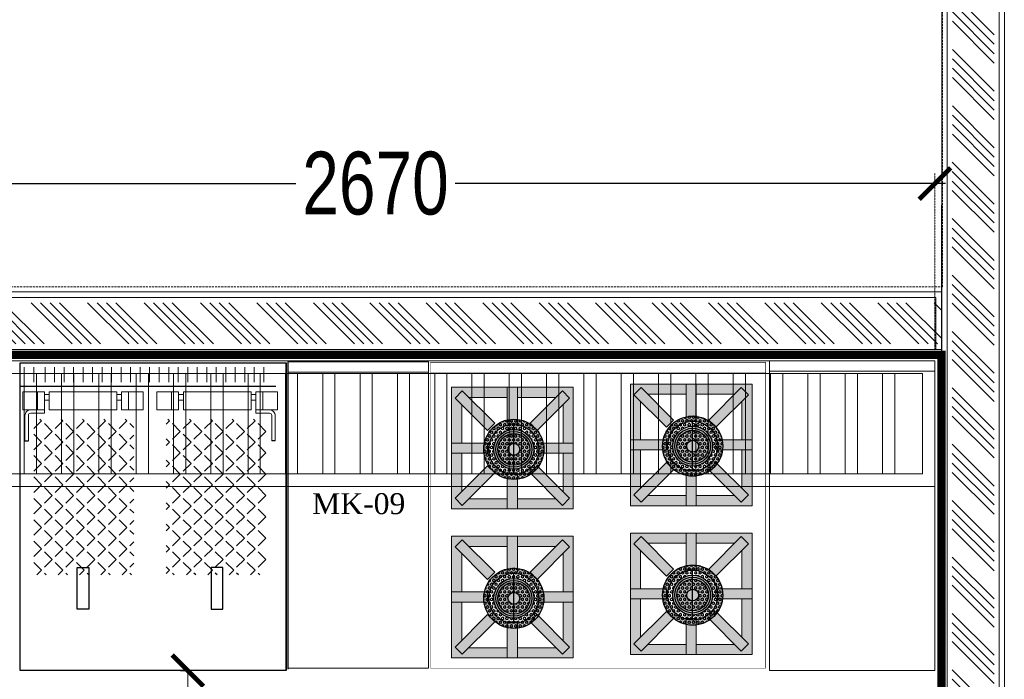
# Model space of a CAD drawing. Header units: millimetres. Extents: x 1277566 to 1493426, y 1039116 to 1145896.
# Tile 142 of 152: x 1404777 to 1407127, y 1137404 to 1138979. Entities that reach past the tile are written whole.
import ezdxf

# ---------------------------------------------------------------- set-up
doc = ezdxf.new("R2010")
doc.units = ezdxf.units.MM
doc.header["$PDMODE"] = 67
doc.linetypes.add('DASHED', pattern=[0.75, 0.5, -0.25])
doc.linetypes.add('DASHED2', pattern=[0.375, 0.25, -0.125])
for name, color, linetype, lineweight in [('AIRPORT EXTIING WALL', 1, 'Continuous', 20), ('CIVIL WALL HATCH', 7, 'Continuous', 5), ('CKD Dimensions', 3, 'Continuous', 0), ('CKD Equipments', 252, 'Continuous', 0), ('CKD-Equipements', 252, 'Continuous', 0), ('FRONT COUNTER', 214, 'Continuous', 18), ('PLASTER', 252, 'Continuous', 9), ('tile finish', 32, 'Continuous', 9)]:
    doc.layers.add(name, color=color, linetype=linetype, lineweight=lineweight)
doc.layers.add('Equipment Name', color=8, linetype='Continuous')
doc.layers.add('xKAM-B3-01-Kitchen$0$A-FURN', color=8, linetype='Continuous')
doc.styles.add('CKD_Dimension Text', font='BOOKOS.TTF')
doc.styles.add('ROMANS', font='arial.ttf', dxfattribs={"width": 0.75})
doc.styles.add('text', font='GOTHICBI.TTF')
doc.dimstyles.new('1.300', dxfattribs={"dimtxt": 150, "dimasz": 75, "dimexe": 25, "dimexo": 25, "dimgap": 15, "dimtad": 0, "dimdec": 0, "dimdsep": 46, "dimtxsty": 'ROMANS', "dimblk": 'ARCHTICK', "dimcen": 0.09, "dimdle": 25, "dimclrd": 256, "dimclre": 256, "dimclrt": 256, "dimadec": 1, "dimazin": 2, "dimtfac": 1, "dimtdec": 0, "dimtmove": 2, "dimatfit": 3, "dimldrblk": 'OPEN90', "dimfxl": 100, "dimtolj": 1, "dimtzin": 0, "dimlwe": -1, "dimarcsym": 0})
doc.dimstyles.new('CKD 6', dxfattribs={"dimtxt": 90, "dimasz": 75, "dimexe": 0, "dimexo": 6, "dimgap": 7.5, "dimtad": 0, "dimdec": 0, "dimzin": 1, "dimdsep": 46, "dimtxsty": 'text', "dimblk": 'ARCHTICK', "dimcen": 54, "dimdle": 0.0015, "dimclrd": 256, "dimclre": 256, "dimclrt": 256, "dimazin": 0, "dimtfac": 1, "dimtdec": 0, "dimtix": 1, "dimtmove": 0, "dimatfit": 3, "dimfxl": 1, "dimlwd": -1, "dimlwe": -1, "dimarcsym": 0})
pattern_1 = [(0, (0, 0), (0, 0.216506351), [0.125, -0.25]), (120, (0, 0), (-0.1875000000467, -0.1082531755), [0.125, -0.25]), (60, (0.125, 0), (-0.1875000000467, 0.1082531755), [0.125, -0.25])]

# ---------------------------------------------------------------- blocks, each defined once
blk = doc.blocks.new('_ARCHTICK')
at = {"color": 0, "linetype": 'ByBlock', "const_width": 0.15}
blk.add_lwpolyline([(-0.5, -0.5), (0.5, 0.5)], dxfattribs=at)
blk = doc.blocks.new('*D225')
at = {"layer": 'CKD Dimensions', "transparency": 16777216}
for p, q in [((1405161.4, 1137424.7), (1405178.6, 1137424.7)), ((1405161.4, 1136505.6), (1405178.6, 1136505.6))]:
    blk.add_line(p, q, dxfattribs=at)
at = {"layer": 'CKD Dimensions', "color": 30, "transparency": 16777216}
for p, q in [((1405178.6, 1137424.7), (1405178.6, 1137109.7)), ((1405178.6, 1136505.6), (1405178.6, 1136820.7))]:
    blk.add_line(p, q, dxfattribs=at)
at = {"layer": 'Defpoints', "color": 0, "transparency": 16777216}
for p in [(1405155.4, 1137424.7, -711.9), (1405178.6, 1137424.7), (1405155.4, 1136505.6)]:
    blk.add_point(p, dxfattribs=at)
at = {"layer": 'CKD Dimensions', "color": 30, "transparency": 16777216, "xscale": 75, "yscale": 75, "zscale": 75}
for p, rotation in [((1405178.6, 1137424.7), 90), ((1405178.6, 1136505.6), 270)]:
    blk.add_blockref('_ARCHTICK', p, dxfattribs=dict(at, rotation=rotation))
at = {"layer": 'CKD Dimensions', "transparency": 16777216, "insert": (1405178.6, 1136965.2), "char_height": 60, "attachment_point": 5, "rotation": 90, "style": 'text'}
blk.add_mtext("919 [3']", dxfattribs=at)
blk = doc.blocks.new('xKAM-B3-01-Kitchen$0$rgregr')
at = {"layer": 'xKAM-B3-01-Kitchen$0$A-FURN'}
h = blk.add_hatch(color=256, dxfattribs=at)
edge = h.paths.add_edge_path()
edge.add_arc((9340815.639, 6767207.813), 2.968, 0, 360)
edge = h.paths.add_edge_path(flags=16)
edge.add_arc((9340815.639, 6767207.813), 2.468, 0, 360)
h = blk.add_hatch(dxfattribs=at)
h.set_pattern_fill('HEX', color=256, style=0)
h.set_pattern_definition(pattern_1)
edge = h.paths.add_edge_path(flags=16)
edge.add_arc((9340815.639, 6767207.813), 2.468, 0, 360)
edge = h.paths.add_edge_path()
edge.add_arc((9340815.639, 6767207.813), 2.968, 0, 360)
h = blk.add_hatch(dxfattribs=at)
h.set_pattern_fill('HEX', color=256, style=0)
h.set_pattern_definition(pattern_1)
h.paths.add_polyline_path([(9340815.976, 6767210.258), (9340815.302, 6767210.258, 0.336052), (9340813.194, 6767208.15), (9340813.194, 6767207.813), (9340813.671, 6767207.813, -1), (9340817.608, 6767207.813), (9340818.085, 6767207.813), (9340818.085, 6767208.15, 0.336052)])
h.paths.add_polyline_path([(9340818.085, 6767207.476), (9340818.085, 6767207.813), (9340817.608, 6767207.813, -1), (9340813.671, 6767207.813), (9340813.194, 6767207.813), (9340813.194, 6767207.476, 0.336052), (9340815.302, 6767205.368), (9340815.976, 6767205.368, 0.336052)])
h = blk.add_hatch(color=256, dxfattribs=at)
edge = h.paths.add_edge_path()
edge.add_arc((9340815.639, 6767207.813), 1.968, 0, 360)
edge = h.paths.add_edge_path(flags=16)
edge.add_arc((9340815.639, 6767207.813), 1.768, 0, 360)
edge = h.paths.add_edge_path(flags=0)
edge.add_arc((9340815.639, 6767207.813), 1.568, 0, 360)
h = blk.add_hatch(color=256, dxfattribs=at)
edge = h.paths.add_edge_path(flags=16)
edge.add_arc((9340815.639, 6767207.813), 1.568, 0, 360)
edge = h.paths.add_edge_path()
edge.add_arc((9340815.639, 6767207.813), 1.768, 0, 360)
h = blk.add_hatch(dxfattribs=at)
h.set_pattern_fill('HEX', color=256, style=0)
h.set_pattern_definition(pattern_1)
edge = h.paths.add_edge_path()
edge.add_arc((9340815.639, 6767207.813), 1.568, 0, 360)
edge = h.paths.add_edge_path(flags=16)
edge.add_arc((9340815.639, 6767207.813), 0.581, 0, 360)
blk.add_line((9340813.194, 6767207.813), (9340818.085, 6767207.813), dxfattribs=at)
for radius in [2.968, 2.468, 1.968, 1.768, 1.568, 0.581]:
    blk.add_circle((9340815.639, 6767207.813), radius, dxfattribs=at)
blk = doc.blocks.new('*D229')
at = {"layer": 'CKD-Equipements', "linetype": 'DASHED2', "transparency": 16777216}
for p, q in [((1404291.5, 1138189.7), (1404291.5, 1138612.9)), ((1406961.8, 1138189.7), (1406961.8, 1138612.9))]:
    blk.add_line(p, q, dxfattribs=at)
at = {"layer": 'CKD-Equipements', "lineweight": -2, "transparency": 16777216}
for p, q in [((1404266.5, 1138587.9), (1405442.9, 1138587.9)), ((1406986.8, 1138587.9), (1405810.4, 1138587.9))]:
    blk.add_line(p, q, dxfattribs=at)
at = {"layer": 'Defpoints', "color": 0, "transparency": 16777216}
for p in [(1406961.8, 1138587.9), (1404291.5, 1138164.7), (1406961.8, 1138164.7)]:
    blk.add_point(p, dxfattribs=at)
at = {"layer": 'CKD-Equipements', "lineweight": -2, "transparency": 16777216, "xscale": 75, "yscale": 75, "zscale": 75, "rotation": 180}
blk.add_blockref('_ARCHTICK', (1404291.5, 1138587.9), dxfattribs=at)
at = {"layer": 'CKD-Equipements', "lineweight": -2, "transparency": 16777216, "xscale": 75, "yscale": 75, "zscale": 75}
blk.add_blockref('_ARCHTICK', (1406961.8, 1138587.9), dxfattribs=at)
at = {"layer": 'CKD-Equipements', "transparency": 16777216, "insert": (1405626.6, 1138587.9), "char_height": 150, "attachment_point": 5, "style": 'ROMANS', "bg_fill": 3, "box_fill_scale": 1.1, "bg_fill_color": 256, "bg_fill_true_color": 13158600, "bg_fill_transparency": 0}
blk.add_mtext('\\A1;2670', dxfattribs=at)
blk = doc.blocks.new('_Open90')
at = {"color": 0, "linetype": 'ByBlock', "lineweight": -2}
for p, q in [((-0.5, 0.5), (0, 0)), ((0, 0), (-1, 0)), ((0, 0), (-0.5, -0.5))]:
    blk.add_line(p, q, dxfattribs=at)

msp = doc.modelspace()

# ---------------------------------------------------------------- hatches: boundary and pattern name
at = {"layer": 'CIVIL WALL HATCH'}
h = msp.add_hatch(dxfattribs=at)
h.set_pattern_fill('ANSI34', color=256, scale=5, angle=90)
h.set_pattern_definition([(135, (217499.55, -46618.93), (-67.351921, -67.351921), []), (135, (217499.55, -46596.48), (-67.351921, -67.351921), []), (135, (217499.55, -46574.03), (-67.351921, -67.351921), []), (135, (217499.55, -46551.58), (-67.351921, -67.351921), [])])
h.paths.add_polyline_path([(1407104.6779, 1143264.5371), (1407004.6779, 1143264.5371), (1407002.3995, 1135016.1905), (1407102.3995, 1135016.1905)])
h = msp.add_hatch(dxfattribs=at)
h.set_pattern_fill('ANSI34', color=256, scale=5, angle=90)
h.set_pattern_definition([(135, (2591431.37, -24615.88), (-67.351921, -67.351921), []), (135, (2591431.37, -24593.43), (-67.351921, -67.351921), []), (135, (2591431.37, -24570.98), (-67.351921, -67.351921), []), (135, (2591431.37, -24548.53), (-67.351921, -67.351921), [])])
h.paths.add_polyline_path([(1400739.906, 1138302.869), (1400739.906, 1138204.8763), (1403949.2802, 1138204.8946), (1406977.3995, 1138204.894), (1406977.3995, 1138302.8868), (1403950.0391, 1138302.869)])
at = {"layer": 'CKD-Equipements'}
h = msp.add_hatch(color=256, dxfattribs=at)
h.paths.add_polyline_path([(1405808.1867, 1137944.04), (1405808.1867, 1137810.9733), (1405941.2534, 1137810.9733), (1405941.2534, 1137835.1673), (1405849.4883, 1137835.1673), (1405833.7495, 1137819.4285), (1405816.6418, 1137836.5362), (1405832.3806, 1137852.275), (1405832.3806, 1137944.04)])
h.paths.add_polyline_path([(1405816.6418, 1138075.7378), (1405833.7495, 1138092.8455), (1405849.4883, 1138077.1067), (1405941.2534, 1138077.1067), (1405941.2534, 1138101.3006), (1405808.1867, 1138101.3006), (1405808.1867, 1137968.2339), (1405832.3806, 1137968.2339), (1405832.3806, 1138059.999)])
h.paths.add_polyline_path([(1405965.4473, 1138101.3006), (1405965.4473, 1138077.1067), (1406057.2123, 1138077.1067), (1406072.9511, 1138092.8455), (1406090.0588, 1138075.7378), (1406074.32, 1138059.999), (1406074.32, 1137968.2339), (1406098.514, 1137968.2339), (1406098.514, 1138101.3006)])
h.paths.add_polyline_path([(1406074.32, 1137944.04), (1406074.32, 1137852.275), (1406090.0588, 1137836.5362), (1406072.9511, 1137819.4285), (1406057.2123, 1137835.1673), (1405965.4473, 1137835.1673), (1405965.4473, 1137810.9733), (1406098.514, 1137810.9733), (1406098.514, 1137944.04)])
h = msp.add_hatch(color=256, dxfattribs=at)
h.paths.add_polyline_path([(1405816.6418, 1137836.5362), (1405833.7495, 1137819.4285), (1405885.5817, 1137871.2606), (1405868.474, 1137888.3683)])
h.paths.add_polyline_path([(1405808.1867, 1137968.2339), (1405808.1867, 1137944.04), (1405851.189, 1137944.04), (1405851.189, 1137968.2339)])
h.paths.add_polyline_path([(1405833.7495, 1138092.8455), (1405816.6418, 1138075.7378), (1405868.474, 1138023.9056), (1405885.5817, 1138041.0133)])
h.paths.add_polyline_path([(1405941.2534, 1138101.3006), (1405941.2534, 1138058.2983), (1405965.4473, 1138058.2983), (1405965.4473, 1138101.3006)])
h.paths.add_polyline_path([(1406021.119, 1138041.0133), (1406038.2267, 1138023.9056), (1406090.0588, 1138075.7378), (1406072.9511, 1138092.8455)])
h.paths.add_polyline_path([(1406055.5117, 1137968.2339), (1406055.5117, 1137944.04), (1406098.514, 1137944.04), (1406098.514, 1137968.2339)])
h.paths.add_polyline_path([(1406038.2267, 1137888.3683), (1406021.119, 1137871.2606), (1406072.9511, 1137819.4285), (1406090.0588, 1137836.5362)])
h.paths.add_polyline_path([(1405941.2534, 1137853.9756), (1405941.2534, 1137810.9733), (1405965.4473, 1137810.9733), (1405965.4473, 1137853.9756)])
h = msp.add_hatch(color=256, dxfattribs=at)
h.paths.add_polyline_path([(1406234.9344, 1137951.663), (1406234.9344, 1137818.5963), (1406368.001, 1137818.5963), (1406368.001, 1137842.7902), (1406276.236, 1137842.7902), (1406260.4972, 1137827.0514), (1406243.3895, 1137844.1591), (1406259.1283, 1137859.8979), (1406259.1283, 1137951.663)])
h.paths.add_polyline_path([(1406243.3895, 1138083.3607), (1406260.4972, 1138100.4684), (1406276.236, 1138084.7296), (1406368.001, 1138084.7296), (1406368.001, 1138108.9236), (1406234.9344, 1138108.9236), (1406234.9344, 1137975.8569), (1406259.1283, 1137975.8569), (1406259.1283, 1138067.6219)])
h.paths.add_polyline_path([(1406392.195, 1138108.9236), (1406392.195, 1138084.7296), (1406483.96, 1138084.7296), (1406499.6988, 1138100.4684), (1406516.8065, 1138083.3607), (1406501.0677, 1138067.6219), (1406501.0677, 1137975.8569), (1406525.2616, 1137975.8569), (1406525.2616, 1138108.9236)])
h.paths.add_polyline_path([(1406501.0677, 1137951.663), (1406501.0677, 1137859.8979), (1406516.8065, 1137844.1591), (1406499.6988, 1137827.0514), (1406483.96, 1137842.7902), (1406392.195, 1137842.7902), (1406392.195, 1137818.5963), (1406525.2616, 1137818.5963), (1406525.2616, 1137951.663)])
h = msp.add_hatch(color=256, dxfattribs=at)
h.paths.add_polyline_path([(1406243.3895, 1137844.1591), (1406260.4972, 1137827.0514), (1406312.3294, 1137878.8836), (1406295.2217, 1137895.9913)])
h.paths.add_polyline_path([(1406234.9344, 1137975.8569), (1406234.9344, 1137951.663), (1406277.9366, 1137951.663), (1406277.9366, 1137975.8569)])
h.paths.add_polyline_path([(1406260.4972, 1138100.4684), (1406243.3895, 1138083.3607), (1406295.2217, 1138031.5286), (1406312.3294, 1138048.6363)])
h.paths.add_polyline_path([(1406368.001, 1138108.9236), (1406368.001, 1138065.9213), (1406392.195, 1138065.9213), (1406392.195, 1138108.9236)])
h.paths.add_polyline_path([(1406447.8666, 1138048.6363), (1406464.9743, 1138031.5286), (1406516.8065, 1138083.3607), (1406499.6988, 1138100.4684)])
h.paths.add_polyline_path([(1406482.2594, 1137975.8569), (1406482.2594, 1137951.663), (1406525.2616, 1137951.663), (1406525.2616, 1137975.8569)])
h.paths.add_polyline_path([(1406464.9743, 1137895.9913), (1406447.8666, 1137878.8836), (1406499.6988, 1137827.0514), (1406516.8065, 1137844.1591)])
h.paths.add_polyline_path([(1406368.001, 1137861.5986), (1406368.001, 1137818.5963), (1406392.195, 1137818.5963), (1406392.195, 1137861.5986)])
h = msp.add_hatch(color=1, dxfattribs=at)
h.paths.add_polyline_path([(1406295.2217, 1137895.9913), (1406312.3294, 1137878.8836), (1406338.0466, 1137904.6008), (1406320.9389, 1137921.7085)])
h.paths.add_polyline_path([(1406277.9366, 1137975.8569), (1406277.9366, 1137951.663), (1406320.9389, 1137951.663), (1406320.9389, 1137975.8569)])
h.paths.add_polyline_path([(1406312.3294, 1138048.6363), (1406295.2217, 1138031.5286), (1406320.9389, 1138005.8113), (1406338.0466, 1138022.919)])
h.paths.add_polyline_path([(1406368.001, 1138065.9213), (1406368.001, 1138022.919), (1406392.195, 1138022.919), (1406392.195, 1138065.9213)])
h.paths.add_polyline_path([(1406422.1494, 1138022.919), (1406439.2571, 1138005.8113), (1406464.9743, 1138031.5286), (1406447.8666, 1138048.6363)])
h.paths.add_polyline_path([(1406439.2571, 1137975.8569), (1406439.2571, 1137951.663), (1406482.2594, 1137951.663), (1406482.2594, 1137975.8569)])
h.paths.add_polyline_path([(1406439.2571, 1137921.7085), (1406422.1494, 1137904.6008), (1406447.8666, 1137878.8836), (1406464.9743, 1137895.9913)])
h.paths.add_polyline_path([(1406368.001, 1137904.6008), (1406368.001, 1137861.5986), (1406392.195, 1137861.5986), (1406392.195, 1137904.6008)])
h = msp.add_hatch(color=1, dxfattribs=at)
h.paths.add_polyline_path([(1405868.474, 1137888.3683), (1405885.5817, 1137871.2606), (1405911.2989, 1137896.9779), (1405894.1912, 1137914.0856)])
h.paths.add_polyline_path([(1405851.189, 1137968.2339), (1405851.189, 1137944.04), (1405894.1912, 1137944.04), (1405894.1912, 1137968.2339)])
h.paths.add_polyline_path([(1405885.5817, 1138041.0133), (1405868.474, 1138023.9056), (1405894.1912, 1137998.1884), (1405911.2989, 1138015.2961)])
h.paths.add_polyline_path([(1405941.2534, 1138058.2983), (1405941.2534, 1138015.2961), (1405965.4473, 1138015.2961), (1405965.4473, 1138058.2983)])
h.paths.add_polyline_path([(1405995.4017, 1138015.2961), (1406012.5094, 1137998.1884), (1406038.2267, 1138023.9056), (1406021.119, 1138041.0133)])
h.paths.add_polyline_path([(1406012.5094, 1137968.2339), (1406012.5094, 1137944.04), (1406055.5117, 1137944.04), (1406055.5117, 1137968.2339)])
h.paths.add_polyline_path([(1406012.5094, 1137914.0856), (1405995.4017, 1137896.9779), (1406021.119, 1137871.2606), (1406038.2267, 1137888.3683)])
h.paths.add_polyline_path([(1405941.2534, 1137896.9779), (1405941.2534, 1137853.9756), (1405965.4473, 1137853.9756), (1405965.4473, 1137896.9779)])
h = msp.add_hatch(color=256, dxfattribs=at)
h.paths.add_polyline_path([(1405808.1867, 1137588.44), (1405808.1867, 1137455.3733), (1405941.2534, 1137455.3733), (1405941.2534, 1137479.5673), (1405849.4883, 1137479.5673), (1405833.7495, 1137463.8285), (1405816.6418, 1137480.9362), (1405832.3806, 1137496.675), (1405832.3806, 1137588.44)])
h.paths.add_polyline_path([(1405816.6418, 1137720.1378), (1405833.7495, 1137737.2455), (1405849.4883, 1137721.5067), (1405941.2534, 1137721.5067), (1405941.2534, 1137745.7006), (1405808.1867, 1137745.7006), (1405808.1867, 1137612.6339), (1405832.3806, 1137612.6339), (1405832.3806, 1137704.399)])
h.paths.add_polyline_path([(1405965.4473, 1137745.7006), (1405965.4473, 1137721.5067), (1406057.2123, 1137721.5067), (1406072.9511, 1137737.2455), (1406090.0588, 1137720.1378), (1406074.32, 1137704.399), (1406074.32, 1137612.6339), (1406098.514, 1137612.6339), (1406098.514, 1137745.7006)])
h.paths.add_polyline_path([(1406074.32, 1137588.44), (1406074.32, 1137496.675), (1406090.0588, 1137480.9362), (1406072.9511, 1137463.8285), (1406057.2123, 1137479.5673), (1405965.4473, 1137479.5673), (1405965.4473, 1137455.3733), (1406098.514, 1137455.3733), (1406098.514, 1137588.44)])
h = msp.add_hatch(color=256, dxfattribs=at)
h.paths.add_polyline_path([(1405816.6418, 1137480.9362), (1405833.7495, 1137463.8285), (1405885.5817, 1137515.6606), (1405868.474, 1137532.7683)])
h.paths.add_polyline_path([(1405808.1867, 1137612.6339), (1405808.1867, 1137588.44), (1405851.189, 1137588.44), (1405851.189, 1137612.6339)])
h.paths.add_polyline_path([(1405833.7495, 1137737.2455), (1405816.6418, 1137720.1378), (1405868.474, 1137668.3056), (1405885.5817, 1137685.4133)])
h.paths.add_polyline_path([(1405941.2534, 1137745.7006), (1405941.2534, 1137702.6983), (1405965.4473, 1137702.6983), (1405965.4473, 1137745.7006)])
h.paths.add_polyline_path([(1406021.119, 1137685.4133), (1406038.2267, 1137668.3056), (1406090.0588, 1137720.1378), (1406072.9511, 1137737.2455)])
h.paths.add_polyline_path([(1406055.5117, 1137612.6339), (1406055.5117, 1137588.44), (1406098.514, 1137588.44), (1406098.514, 1137612.6339)])
h.paths.add_polyline_path([(1406038.2267, 1137532.7683), (1406021.119, 1137515.6606), (1406072.9511, 1137463.8285), (1406090.0588, 1137480.9362)])
h.paths.add_polyline_path([(1405941.2534, 1137498.3756), (1405941.2534, 1137455.3733), (1405965.4473, 1137455.3733), (1405965.4473, 1137498.3756)])
h = msp.add_hatch(color=256, dxfattribs=at)
h.paths.add_polyline_path([(1406234.9344, 1137596.063), (1406234.9344, 1137462.9963), (1406368.001, 1137462.9963), (1406368.001, 1137487.1902), (1406276.236, 1137487.1902), (1406260.4972, 1137471.4514), (1406243.3895, 1137488.5591), (1406259.1283, 1137504.2979), (1406259.1283, 1137596.063)])
h.paths.add_polyline_path([(1406243.3895, 1137727.7607), (1406260.4972, 1137744.8684), (1406276.236, 1137729.1296), (1406368.001, 1137729.1296), (1406368.001, 1137753.3236), (1406234.9344, 1137753.3236), (1406234.9344, 1137620.2569), (1406259.1283, 1137620.2569), (1406259.1283, 1137712.0219)])
h.paths.add_polyline_path([(1406392.195, 1137753.3236), (1406392.195, 1137729.1296), (1406483.96, 1137729.1296), (1406499.6988, 1137744.8684), (1406516.8065, 1137727.7607), (1406501.0677, 1137712.0219), (1406501.0677, 1137620.2569), (1406525.2616, 1137620.2569), (1406525.2616, 1137753.3236)])
h.paths.add_polyline_path([(1406501.0677, 1137596.063), (1406501.0677, 1137504.2979), (1406516.8065, 1137488.5591), (1406499.6988, 1137471.4514), (1406483.96, 1137487.1902), (1406392.195, 1137487.1902), (1406392.195, 1137462.9963), (1406525.2616, 1137462.9963), (1406525.2616, 1137596.063)])
h = msp.add_hatch(color=256, dxfattribs=at)
h.paths.add_polyline_path([(1406243.3895, 1137488.5591), (1406260.4972, 1137471.4514), (1406312.3294, 1137523.2836), (1406295.2217, 1137540.3913)])
h.paths.add_polyline_path([(1406234.9344, 1137620.2569), (1406234.9344, 1137596.063), (1406277.9366, 1137596.063), (1406277.9366, 1137620.2569)])
h.paths.add_polyline_path([(1406260.4972, 1137744.8684), (1406243.3895, 1137727.7607), (1406295.2217, 1137675.9286), (1406312.3294, 1137693.0363)])
h.paths.add_polyline_path([(1406368.001, 1137753.3236), (1406368.001, 1137710.3213), (1406392.195, 1137710.3213), (1406392.195, 1137753.3236)])
h.paths.add_polyline_path([(1406447.8666, 1137693.0363), (1406464.9743, 1137675.9286), (1406516.8065, 1137727.7607), (1406499.6988, 1137744.8684)])
h.paths.add_polyline_path([(1406482.2594, 1137620.2569), (1406482.2594, 1137596.063), (1406525.2616, 1137596.063), (1406525.2616, 1137620.2569)])
h.paths.add_polyline_path([(1406464.9743, 1137540.3913), (1406447.8666, 1137523.2836), (1406499.6988, 1137471.4514), (1406516.8065, 1137488.5591)])
h.paths.add_polyline_path([(1406368.001, 1137505.9986), (1406368.001, 1137462.9963), (1406392.195, 1137462.9963), (1406392.195, 1137505.9986)])
h = msp.add_hatch(color=1, dxfattribs=at)
h.paths.add_polyline_path([(1405868.474, 1137532.7683), (1405885.5817, 1137515.6606), (1405911.2989, 1137541.3779), (1405894.1912, 1137558.4856)])
h.paths.add_polyline_path([(1405851.189, 1137612.6339), (1405851.189, 1137588.44), (1405894.1912, 1137588.44), (1405894.1912, 1137612.6339)])
h.paths.add_polyline_path([(1405885.5817, 1137685.4133), (1405868.474, 1137668.3056), (1405894.1912, 1137642.5884), (1405911.2989, 1137659.6961)])
h.paths.add_polyline_path([(1405941.2534, 1137702.6983), (1405941.2534, 1137659.6961), (1405965.4473, 1137659.6961), (1405965.4473, 1137702.6983)])
h.paths.add_polyline_path([(1405995.4017, 1137659.6961), (1406012.5094, 1137642.5884), (1406038.2267, 1137668.3056), (1406021.119, 1137685.4133)])
h.paths.add_polyline_path([(1406012.5094, 1137612.6339), (1406012.5094, 1137588.44), (1406055.5117, 1137588.44), (1406055.5117, 1137612.6339)])
h.paths.add_polyline_path([(1406012.5094, 1137558.4856), (1405995.4017, 1137541.3779), (1406021.119, 1137515.6606), (1406038.2267, 1137532.7683)])
h.paths.add_polyline_path([(1405941.2534, 1137541.3779), (1405941.2534, 1137498.3756), (1405965.4473, 1137498.3756), (1405965.4473, 1137541.3779)])
h = msp.add_hatch(color=1, dxfattribs=at)
h.paths.add_polyline_path([(1406295.2217, 1137540.3913), (1406312.3294, 1137523.2836), (1406338.0466, 1137549.0008), (1406320.9389, 1137566.1085)])
h.paths.add_polyline_path([(1406277.9366, 1137620.2569), (1406277.9366, 1137596.063), (1406320.9389, 1137596.063), (1406320.9389, 1137620.2569)])
h.paths.add_polyline_path([(1406312.3294, 1137693.0363), (1406295.2217, 1137675.9286), (1406320.9389, 1137650.2113), (1406338.0466, 1137667.319)])
h.paths.add_polyline_path([(1406368.001, 1137710.3213), (1406368.001, 1137667.319), (1406392.195, 1137667.319), (1406392.195, 1137710.3213)])
h.paths.add_polyline_path([(1406422.1494, 1137667.319), (1406439.2571, 1137650.2113), (1406464.9743, 1137675.9286), (1406447.8666, 1137693.0363)])
h.paths.add_polyline_path([(1406439.2571, 1137620.2569), (1406439.2571, 1137596.063), (1406482.2594, 1137596.063), (1406482.2594, 1137620.2569)])
h.paths.add_polyline_path([(1406439.2571, 1137566.1085), (1406422.1494, 1137549.0008), (1406447.8666, 1137523.2836), (1406464.9743, 1137540.3913)])
h.paths.add_polyline_path([(1406368.001, 1137549.0008), (1406368.001, 1137505.9986), (1406392.195, 1137505.9986), (1406392.195, 1137549.0008)])
at = {"layer": 'xKAM-B3-01-Kitchen$0$A-FURN'}
h = msp.add_hatch(dxfattribs=at)
h.set_pattern_fill('ANGLE', color=256, scale=5.16128, angle=225, style=0)
h.set_pattern_definition([(135, (1472434.93, 1115945.232), (-25.492289, -25.492289), [26.219302, -9.832238]), (225, (1472434.93, 1115945.232), (25.492289, -25.492289), [26.219302, -9.832238])])
h.paths.add_polyline_path([(1405369.7387, 1138025.5509), (1405127.3617, 1138025.5509), (1405127.3617, 1137653.5584), (1405369.7387, 1137653.5584)])
h.paths.add_polyline_path([(1404807.3617, 1138025.5509), (1405049.7387, 1138025.5509), (1405049.7387, 1137653.5584), (1404807.3617, 1137653.5584)])

# ---------------------------------------------------------------- linework, layer by layer
at = {"extrusion": (0, -1, 0)}
msp.add_line((1405754.0705, 1138054.2766, -764.8891), (1405754.0705, 1138054.2766, -658.8231), dxfattribs=at)
at = {"color": 4, "linetype": 'Continuous', "lineweight": 20, "elevation": -1423.7122}
msp.add_lwpolyline([(1406961.7698, 1137864.164), (1404291.5197, 1137864.164), (1404291.5197, 1138164.6622), (1406961.7698, 1138164.6622)], close=True, dxfattribs=at)
at = {"color": 0, "lineweight": 5, "elevation": -711.8561}
for points in [[(1404788.271, 1138149.7705), (1404788.271, 1138113.7262)], [(1404810.9674, 1138149.7705), (1404810.9674, 1138113.7262)], [(1404837.9345, 1138149.7705), (1404837.9345, 1138113.7262)], [(1404860.6309, 1138149.7705), (1404860.6309, 1138113.7262)], [(1404883.3274, 1138149.7705), (1404883.3274, 1138113.7262)], [(1404906.0239, 1138149.7705), (1404906.0239, 1138113.7262)], [(1404928.7203, 1138149.7705), (1404928.7203, 1138113.7262)], [(1404951.4168, 1138149.7705), (1404951.4168, 1138113.7262)], [(1404974.1132, 1138149.7705), (1404974.1132, 1138113.7262)], [(1404996.8097, 1138149.7705), (1404996.8097, 1138113.7262)], [(1405019.5061, 1138149.7705), (1405019.5061, 1138113.7262)], [(1405042.2026, 1138149.7705), (1405042.2026, 1138113.7262)], [(1405064.899, 1138149.7705), (1405064.899, 1138113.7262)], [(1405087.5955, 1138149.7705), (1405087.5955, 1138113.7262)], [(1405110.2919, 1138149.7705), (1405110.2919, 1138113.7262)], [(1405132.9884, 1138149.7705), (1405132.9884, 1138113.7262)], [(1405155.6848, 1138149.7705), (1405155.6848, 1138113.7262)], [(1405178.3813, 1138149.7705), (1405178.3813, 1138113.7262)], [(1405201.0778, 1138149.7705), (1405201.0778, 1138113.7262)], [(1405223.7742, 1138149.7705), (1405223.7742, 1138113.7262)], [(1405246.4707, 1138149.7705), (1405246.4707, 1138113.7262)], [(1405269.1671, 1138149.7705), (1405269.1671, 1138113.7262)], [(1405291.8636, 1138149.7705), (1405291.8636, 1138113.7262)], [(1405314.56, 1138149.7705), (1405314.56, 1138113.7262)], [(1405337.2565, 1138149.7705), (1405337.2565, 1138113.7262)], [(1405359.9529, 1138149.7705), (1405359.9529, 1138113.7262)], [(1404819.7112, 1138090.3314), (1404819.7112, 1138047.5329)], [(1405037.3892, 1138090.3314), (1405037.3892, 1138047.5329)], [(1405139.7112, 1138090.3314), (1405139.7112, 1138047.5329)], [(1405357.3892, 1138090.3314), (1405357.3892, 1138047.5329)], [(1404836.313, 1138084.0398), (1404847.5841, 1138084.0398)], [(1404847.5841, 1138070.5285), (1404836.313, 1138070.5285)], [(1405020.1709, 1138084.0398), (1405008.8997, 1138084.0398)], [(1405008.8997, 1138070.5285), (1405020.1709, 1138070.5285)], [(1405156.9295, 1138084.0398), (1405168.2007, 1138084.0398)], [(1405168.2007, 1138070.5285), (1405156.9295, 1138070.5285)], [(1405340.7875, 1138084.0398), (1405329.5163, 1138084.0398)], [(1405329.5163, 1138070.5285), (1405340.7875, 1138070.5285)], [(1404836.313, 1138047.5329), (1404836.313, 1138039.5329)], [(1405340.7875, 1138047.5329), (1405340.7875, 1138039.5329)]]:
    msp.add_lwpolyline(points, dxfattribs=at)
at = {"color": 4, "linetype": 'Continuous', "lineweight": 20, "elevation": -1423.7122}
for points in [[(1404291.5197, 1138134.4023), (1406931.9301, 1138134.4023), (1406931.9301, 1137894.424), (1404291.5197, 1137894.424)], [(1404788.1635, 1137894.424), (1404788.1635, 1138134.4023), (1404788.1635, 1138134.4023)], [(1404817.1626, 1137894.424), (1404817.1626, 1138134.4023), (1404817.1626, 1138134.4023)], [(1404877.2623, 1137894.424), (1404877.2623, 1138134.4023), (1404877.2623, 1138134.4023)], [(1404906.2614, 1137894.424), (1404906.2614, 1138134.4023), (1404906.2614, 1138134.4023)], [(1404966.361, 1137894.424), (1404966.361, 1138134.4023), (1404966.361, 1138134.4023)], [(1404995.3602, 1137894.424), (1404995.3602, 1138134.4023), (1404995.3602, 1138134.4023)], [(1405055.4598, 1137894.424), (1405055.4598, 1138134.4023), (1405055.4598, 1138134.4023)], [(1405084.4589, 1137894.424), (1405084.4589, 1138134.4023), (1405084.4589, 1138134.4023)], [(1405144.5586, 1137894.424), (1405144.5586, 1138134.4023), (1405144.5586, 1138134.4023)], [(1405173.5577, 1137894.424), (1405173.5577, 1138134.4023), (1405173.5577, 1138134.4023)], [(1405233.6573, 1137894.424), (1405233.6573, 1138134.4023), (1405233.6573, 1138134.4023)], [(1405262.6565, 1137894.424), (1405262.6565, 1138134.4023), (1405262.6565, 1138134.4023)], [(1405322.7561, 1137894.424), (1405322.7561, 1138134.4023), (1405322.7561, 1138134.4023)], [(1405351.7552, 1137894.424), (1405351.7552, 1138134.4023), (1405351.7552, 1138134.4023)], [(1405411.8549, 1137894.424), (1405411.8549, 1138134.4023), (1405411.8549, 1138134.4023)], [(1405440.854, 1137894.424), (1405440.854, 1138134.4023), (1405440.854, 1138134.4023)], [(1405500.9536, 1137894.424), (1405500.9536, 1138134.4023), (1405500.9536, 1138134.4023)], [(1405529.9528, 1137894.424), (1405529.9528, 1138134.4023), (1405529.9528, 1138134.4023)], [(1405590.0524, 1137894.424), (1405590.0524, 1138134.4023), (1405590.0524, 1138134.4023)], [(1405619.0515, 1137894.424), (1405619.0515, 1138134.4023), (1405619.0515, 1138134.4023)], [(1405679.1512, 1137894.424), (1405679.1512, 1138134.4023), (1405679.1512, 1138134.4023)], [(1405708.1503, 1137894.424), (1405708.1503, 1138134.4023), (1405708.1503, 1138134.4023)], [(1405768.25, 1137894.424), (1405768.25, 1138134.4023), (1405768.25, 1138134.4023)], [(1405797.2491, 1137894.424), (1405797.2491, 1138134.4023), (1405797.2491, 1138134.4023)], [(1405856.8611, 1137894.424), (1405856.8611, 1138134.4023), (1405856.8611, 1138134.4023)], [(1405885.8602, 1137894.424), (1405885.8602, 1138134.4023), (1405885.8602, 1138134.4023)], [(1405945.9598, 1137894.424), (1405945.9598, 1138134.4023), (1405945.9598, 1138134.4023)], [(1405974.959, 1137894.424), (1405974.959, 1138134.4023), (1405974.959, 1138134.4023)], [(1406035.0586, 1137894.424), (1406035.0586, 1138134.4023), (1406035.0586, 1138134.4023)], [(1406064.0577, 1137894.424), (1406064.0577, 1138134.4023), (1406064.0577, 1138134.4023)], [(1406124.1574, 1137894.424), (1406124.1574, 1138134.4023), (1406124.1574, 1138134.4023)], [(1406153.1565, 1137894.424), (1406153.1565, 1138134.4023), (1406153.1565, 1138134.4023)], [(1406213.2561, 1137894.424), (1406213.2561, 1138134.4023), (1406213.2561, 1138134.4023)], [(1406242.2553, 1137894.424), (1406242.2553, 1138134.4023), (1406242.2553, 1138134.4023)], [(1406302.3549, 1137894.424), (1406302.3549, 1138134.4023), (1406302.3549, 1138134.4023)], [(1406331.354, 1137894.424), (1406331.354, 1138134.4023), (1406331.354, 1138134.4023)], [(1406391.4537, 1137894.424), (1406391.4537, 1138134.4023), (1406391.4537, 1138134.4023)], [(1406420.4528, 1137894.424), (1406420.4528, 1138134.4023), (1406420.4528, 1138134.4023)], [(1406480.5525, 1137894.424), (1406480.5525, 1138134.4023), (1406480.5525, 1138134.4023)], [(1406509.5516, 1137894.424), (1406509.5516, 1138134.4023), (1406509.5516, 1138134.4023)], [(1406569.6512, 1137894.424), (1406569.6512, 1138134.4023), (1406569.6512, 1138134.4023)], [(1406598.6504, 1137894.424), (1406598.6504, 1138134.4023), (1406598.6504, 1138134.4023)], [(1406658.75, 1137894.424), (1406658.75, 1138134.4023), (1406658.75, 1138134.4023)], [(1406687.7491, 1137894.424), (1406687.7491, 1138134.4023), (1406687.7491, 1138134.4023)], [(1406747.8488, 1137894.424), (1406747.8488, 1138134.4023), (1406747.8488, 1138134.4023)], [(1406776.8479, 1137894.424), (1406776.8479, 1138134.4023), (1406776.8479, 1138134.4023)], [(1406836.9475, 1137894.424), (1406836.9475, 1138134.4023), (1406836.9475, 1138134.4023)], [(1406865.9467, 1137894.424), (1406865.9467, 1138134.4023), (1406865.9467, 1138134.4023)]]:
    msp.add_lwpolyline(points, dxfattribs=at)
at = {"color": 0, "lineweight": 5, "elevation": -711.8561}
for points in [[(1404784.7084, 1138090.3314), (1404836.313, 1138090.3314), (1404836.313, 1138047.5329), (1404784.7084, 1138047.5329)], [(1404847.5841, 1138090.3314), (1405008.8997, 1138090.3314), (1405008.8997, 1138047.5329), (1404847.5841, 1138047.5329)], [(1405072.392, 1138090.3314), (1405020.7875, 1138090.3314), (1405020.7875, 1138047.5329), (1405072.392, 1138047.5329)], [(1405104.7084, 1138090.3314), (1405156.313, 1138090.3314), (1405156.313, 1138047.5329), (1405104.7084, 1138047.5329)], [(1405329.5163, 1138090.3314), (1405168.2007, 1138090.3314), (1405168.2007, 1138047.5329), (1405329.5163, 1138047.5329)], [(1405392.392, 1138090.3314), (1405340.7875, 1138090.3314), (1405340.7875, 1138047.5329), (1405392.392, 1138047.5329)]]:
    msp.add_lwpolyline(points, close=True, dxfattribs=at)
msp.add_lwpolyline([(1404905.775, 1138111.0942, -1), (1404905.4505, 1138111.0942, -1)], format="xyb", close=True, dxfattribs=at)
for points in [[(1404836.313, 1138047.5329), (1404803.775, 1138047.5329, 0.429284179), (1404790.0573, 1138033.6531), (1404790.0573, 1137973.8705)], [(1405340.7875, 1138047.5329), (1405373.3254, 1138047.5329, -0.429284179), (1405387.0431, 1138033.6531), (1405387.0431, 1137973.8705)], [(1404836.313, 1138039.5329), (1404803.6786, 1138039.5329, 0.437952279), (1404798.0573, 1138033.8069), (1404798.0573, 1137973.8705)], [(1405340.7875, 1138039.5329), (1405373.4218, 1138039.5329, -0.437952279), (1405379.0431, 1138033.8069), (1405379.0431, 1137973.8705)]]:
    msp.add_lwpolyline(points, format="xyb", dxfattribs=at)
at = {"layer": 'AIRPORT EXTIING WALL', "linetype": 'DASHED', "ltscale": 10}
msp.add_lwpolyline([(1403383.6407, 1138341.3388), (1406980.1336, 1138341.3388), (1406980.1336, 1141611.8354), (1403383.6407, 1141611.8354)], close=True, dxfattribs=at)
at = {"layer": 'CKD Equipments'}
for p, q in [((1405413.6127, 1138159.9184, -711.8561), (1405413.6127, 1137459.9184, -711.8561)), ((1405413.6127, 1138159.9184, -711.8561), (1405413.6127, 1137459.9184, -711.8561)), ((1405752.8937, 1138162.2993, -711.8561), (1405417.6127, 1138162.2993, -711.8561)), ((1405752.8937, 1138162.2993, 188.1439), (1405752.8937, 1137430.7904, 188.1439)), ((1405417.6127, 1138137.2993, -711.8561), (1405752.8937, 1138137.2993, -711.8561)), ((1405413.6127, 1137434.9184, -711.8561), (1405413.6127, 1138134.9184, -711.8561)), ((1405413.6127, 1137434.9184, -711.8561), (1405413.6127, 1138134.9184, -711.8561)), ((1405752.8937, 1137430.7904, -711.8561), (1405417.6127, 1137430.7904, -711.8561))]:
    msp.add_line(p, q, dxfattribs=at)
at = {"layer": 'CKD Equipments', "ltscale": 0.25, "elevation": -1423.7122}
msp.add_lwpolyline([(1406566.9954, 1138164.6622), (1406566.6784, 1137425.1446), (1406961.4528, 1137425.1446), (1406961.7698, 1138164.6622), (1406566.9954, 1138164.6622), (1406566.9954, 1138139.6622), (1406961.7591, 1138139.6622)], dxfattribs=at)
at = {"layer": 'CKD-Equipements'}
for p, q in [((1405833.7495, 1138092.8455), (1405816.6418, 1138075.7378)), ((1405911.2989, 1138015.2961), (1405833.7495, 1138092.8455)), ((1405995.4017, 1138015.2961), (1406072.9511, 1138092.8455)), ((1406072.9511, 1138092.8455), (1406090.0588, 1138075.7378)), ((1406098.514, 1138101.3006), (1406098.514, 1137847.3006)), ((1406098.514, 1138101.3006), (1406098.514, 1137847.3006)), ((1406260.4972, 1138100.4684), (1406243.3895, 1138083.3607)), ((1406338.0466, 1138022.919), (1406260.4972, 1138100.4684)), ((1406422.1494, 1138022.919), (1406499.6988, 1138100.4684)), ((1406499.6988, 1138100.4684), (1406516.8065, 1138083.3607)), ((1406525.2616, 1138108.9236), (1406525.2616, 1137854.9236)), ((1405894.1912, 1137998.1884), (1405816.6418, 1138075.7378)), ((1406012.5094, 1137998.1884), (1406090.0588, 1138075.7378)), ((1406320.9389, 1138005.8113), (1406243.3895, 1138083.3607)), ((1406439.2571, 1138005.8113), (1406516.8065, 1138083.3607)), ((1406338.0466, 1138022.919), (1406320.9389, 1138005.8113)), ((1406422.1494, 1138022.919), (1406439.2571, 1138005.8113)), ((1405911.2989, 1138015.2961), (1405894.1912, 1137998.1884)), ((1405995.4017, 1138015.2961), (1406012.5094, 1137998.1884)), ((1405894.1912, 1137914.0856), (1405816.6418, 1137836.5362)), ((1405911.2989, 1137896.9779), (1405894.1912, 1137914.0856)), ((1405995.4017, 1137896.9779), (1406012.5094, 1137914.0856)), ((1406012.5094, 1137914.0856), (1406090.0588, 1137836.5362)), ((1406320.9389, 1137921.7085), (1406243.3895, 1137844.1591)), ((1406338.0466, 1137904.6008), (1406260.4972, 1137827.0514)), ((1406338.0466, 1137904.6008), (1406320.9389, 1137921.7085)), ((1406422.1494, 1137904.6008), (1406439.2571, 1137921.7085)), ((1406422.1494, 1137904.6008), (1406499.6988, 1137827.0514)), ((1406439.2571, 1137921.7085), (1406516.8065, 1137844.1591)), ((1405911.2989, 1137896.9779), (1405833.7495, 1137819.4285)), ((1405995.4017, 1137896.9779), (1406072.9511, 1137819.4285)), ((1405833.7495, 1137819.4285), (1405816.6418, 1137836.5362)), ((1406072.9511, 1137819.4285), (1406090.0588, 1137836.5362)), ((1406260.4972, 1137827.0514), (1406243.3895, 1137844.1591)), ((1406499.6988, 1137827.0514), (1406516.8065, 1137844.1591)), ((1405833.7495, 1137737.2455), (1405816.6418, 1137720.1378)), ((1405911.2989, 1137659.6961), (1405833.7495, 1137737.2455)), ((1405995.4017, 1137659.6961), (1406072.9511, 1137737.2455)), ((1406072.9511, 1137737.2455), (1406090.0588, 1137720.1378)), ((1406098.514, 1137745.7006), (1406098.514, 1137491.7006)), ((1406098.514, 1137745.7006), (1406098.514, 1137491.7006)), ((1406260.4972, 1137744.8684), (1406243.3895, 1137727.7607)), ((1406338.0466, 1137667.319), (1406260.4972, 1137744.8684)), ((1406422.1494, 1137667.319), (1406499.6988, 1137744.8684)), ((1406499.6988, 1137744.8684), (1406516.8065, 1137727.7607)), ((1406525.2616, 1137753.3236), (1406525.2616, 1137499.3236)), ((1406525.2616, 1137753.3236), (1406525.2616, 1137499.3236)), ((1405894.1912, 1137642.5884), (1405816.6418, 1137720.1378)), ((1406012.5094, 1137642.5884), (1406090.0588, 1137720.1378)), ((1406320.9389, 1137650.2113), (1406243.3895, 1137727.7607)), ((1406439.2571, 1137650.2113), (1406516.8065, 1137727.7607)), ((1406338.0466, 1137667.319), (1406320.9389, 1137650.2113)), ((1406422.1494, 1137667.319), (1406439.2571, 1137650.2113)), ((1405911.2989, 1137659.6961), (1405894.1912, 1137642.5884)), ((1405995.4017, 1137659.6961), (1406012.5094, 1137642.5884)), ((1405894.1912, 1137558.4856), (1405816.6418, 1137480.9362)), ((1405911.2989, 1137541.3779), (1405894.1912, 1137558.4856)), ((1405995.4017, 1137541.3779), (1406012.5094, 1137558.4856)), ((1406012.5094, 1137558.4856), (1406090.0588, 1137480.9362)), ((1406320.9389, 1137566.1085), (1406243.3895, 1137488.5591)), ((1406338.0466, 1137549.0008), (1406260.4972, 1137471.4514)), ((1406338.0466, 1137549.0008), (1406320.9389, 1137566.1085)), ((1406422.1494, 1137549.0008), (1406439.2571, 1137566.1085)), ((1406422.1494, 1137549.0008), (1406499.6988, 1137471.4514)), ((1406439.2571, 1137566.1085), (1406516.8065, 1137488.5591)), ((1405911.2989, 1137541.3779), (1405833.7495, 1137463.8285)), ((1405995.4017, 1137541.3779), (1406072.9511, 1137463.8285)), ((1405833.7495, 1137463.8285), (1405816.6418, 1137480.9362)), ((1406072.9511, 1137463.8285), (1406090.0588, 1137480.9362)), ((1406260.4972, 1137471.4514), (1406243.3895, 1137488.5591)), ((1406499.6988, 1137471.4514), (1406516.8065, 1137488.5591))]:
    msp.add_line(p, q, dxfattribs=at)
at = {"layer": 'CKD-Equipements', "const_width": 1}
msp.add_lwpolyline([(1406557.8218, 1138160.8706), (1405757.8218, 1138160.8706), (1405757.8218, 1137430.8706), (1406557.8218, 1137430.8706), (1406557.8218, 1138160.8706), (1406557.8218, 1138135.8706), (1405757.8218, 1138135.8706)], dxfattribs=at)
at = {"layer": 'CKD-Equipements'}
for points in [[(1405808.1867, 1137810.9733), (1405808.1867, 1138101.3006), (1406098.514, 1138101.3006), (1406098.514, 1137810.9733)], [(1405941.2534, 1138015.2961), (1405941.2534, 1138101.3006), (1405965.4473, 1138101.3006), (1405965.4473, 1138015.2961)], [(1406234.9344, 1137818.5963), (1406234.9344, 1138108.9236), (1406525.2616, 1138108.9236), (1406525.2616, 1137818.5963)], [(1406368.001, 1138022.919), (1406368.001, 1138108.9236), (1406392.195, 1138108.9236), (1406392.195, 1138022.919)], [(1406234.9344, 1137951.663), (1406234.9344, 1137975.8569), (1406320.9389, 1137975.8569), (1406320.9389, 1137951.663)], [(1406525.2616, 1137951.663), (1406525.2616, 1137975.8569), (1406439.2571, 1137975.8569), (1406439.2571, 1137951.663)], [(1405808.1867, 1137944.04), (1405808.1867, 1137968.2339), (1405894.1912, 1137968.2339), (1405894.1912, 1137944.04)], [(1406098.514, 1137944.04), (1406098.514, 1137968.2339), (1406012.5094, 1137968.2339), (1406012.5094, 1137944.04)], [(1406368.001, 1137904.6008), (1406368.001, 1137818.5963), (1406392.195, 1137818.5963), (1406392.195, 1137904.6008)], [(1405941.2534, 1137896.9779), (1405941.2534, 1137810.9733), (1405965.4473, 1137810.9733), (1405965.4473, 1137896.9779)], [(1405808.1867, 1137455.3733), (1405808.1867, 1137745.7006), (1406098.514, 1137745.7006), (1406098.514, 1137455.3733)], [(1405941.2534, 1137659.6961), (1405941.2534, 1137745.7006), (1405965.4473, 1137745.7006), (1405965.4473, 1137659.6961)], [(1406234.9344, 1137462.9963), (1406234.9344, 1137753.3236), (1406525.2616, 1137753.3236), (1406525.2616, 1137462.9963)], [(1406368.001, 1137667.319), (1406368.001, 1137753.3236), (1406392.195, 1137753.3236), (1406392.195, 1137667.319)], [(1406234.9344, 1137596.063), (1406234.9344, 1137620.2569), (1406320.9389, 1137620.2569), (1406320.9389, 1137596.063)], [(1406525.2616, 1137596.063), (1406525.2616, 1137620.2569), (1406439.2571, 1137620.2569), (1406439.2571, 1137596.063)], [(1405808.1867, 1137588.44), (1405808.1867, 1137612.6339), (1405894.1912, 1137612.6339), (1405894.1912, 1137588.44)], [(1406098.514, 1137588.44), (1406098.514, 1137612.6339), (1406012.5094, 1137612.6339), (1406012.5094, 1137588.44)], [(1406368.001, 1137549.0008), (1406368.001, 1137462.9963), (1406392.195, 1137462.9963), (1406392.195, 1137549.0008)], [(1405941.2534, 1137541.3779), (1405941.2534, 1137455.3733), (1405965.4473, 1137455.3733), (1405965.4473, 1137541.3779)]]:
    msp.add_lwpolyline(points, close=True, dxfattribs=at)
for points in [[(1405849.4883, 1138077.1067), (1405941.2534, 1138077.1067)], [(1405965.4473, 1138077.1067), (1406057.2123, 1138077.1067)], [(1406259.1283, 1137975.8569), (1406259.1283, 1138067.6219)], [(1406259.1283, 1138067.6219), (1406259.1283, 1137975.8569)], [(1406276.236, 1138084.7296), (1406368.001, 1138084.7296)], [(1406392.195, 1138084.7296), (1406483.96, 1138084.7296)], [(1406501.0677, 1138067.6219), (1406501.0677, 1137975.8569)], [(1405832.3806, 1137968.2339), (1405832.3806, 1138059.999)], [(1405832.3806, 1138059.999), (1405832.3806, 1137968.2339)], [(1406074.32, 1138059.999), (1406074.32, 1137968.2339)], [(1406259.1283, 1137859.8979), (1406259.1283, 1137951.663)], [(1406259.1283, 1137951.663), (1406259.1283, 1137859.8979)], [(1406501.0677, 1137951.663), (1406501.0677, 1137859.8979)], [(1405832.3806, 1137852.275), (1405832.3806, 1137944.04)], [(1405832.3806, 1137944.04), (1405832.3806, 1137852.275)], [(1406074.32, 1137944.04), (1406074.32, 1137852.275)], [(1405941.2534, 1137835.1673), (1405849.4883, 1137835.1673)], [(1406057.2123, 1137835.1673), (1405965.4473, 1137835.1673)], [(1406368.001, 1137842.7902), (1406276.236, 1137842.7902)], [(1406483.96, 1137842.7902), (1406392.195, 1137842.7902)], [(1405849.4883, 1137721.5067), (1405941.2534, 1137721.5067)], [(1405965.4473, 1137721.5067), (1406057.2123, 1137721.5067)], [(1406259.1283, 1137620.2569), (1406259.1283, 1137712.0219)], [(1406259.1283, 1137712.0219), (1406259.1283, 1137620.2569)], [(1406276.236, 1137729.1296), (1406368.001, 1137729.1296)], [(1406392.195, 1137729.1296), (1406483.96, 1137729.1296)], [(1406501.0677, 1137712.0219), (1406501.0677, 1137620.2569)], [(1405832.3806, 1137612.6339), (1405832.3806, 1137704.399)], [(1405832.3806, 1137704.399), (1405832.3806, 1137612.6339)], [(1406074.32, 1137704.399), (1406074.32, 1137612.6339)], [(1406259.1283, 1137504.2979), (1406259.1283, 1137596.063)], [(1406259.1283, 1137596.063), (1406259.1283, 1137504.2979)], [(1406501.0677, 1137596.063), (1406501.0677, 1137504.2979)], [(1405832.3806, 1137496.675), (1405832.3806, 1137588.44)], [(1405832.3806, 1137588.44), (1405832.3806, 1137496.675)], [(1406074.32, 1137588.44), (1406074.32, 1137496.675)], [(1405941.2534, 1137479.5673), (1405849.4883, 1137479.5673)], [(1406057.2123, 1137479.5673), (1405965.4473, 1137479.5673)], [(1406368.001, 1137487.1902), (1406276.236, 1137487.1902)], [(1406483.96, 1137487.1902), (1406392.195, 1137487.1902)]]:
    msp.add_lwpolyline(points, dxfattribs=at)
at = {"layer": 'FRONT COUNTER', "const_width": 20}
msp.add_lwpolyline([(1403586.4535, 1133806.4485), (1403586.5572, 1135756.5107), (1400713.8511, 1135756.9113), (1400713.8794, 1138178.9599), (1406977.3995, 1138178.9599), (1406977.3995, 1133806.4478), (1406276.3051, 1133806.4478), (1406276.3051, 1133911.4478), (1405796.3051, 1133911.4478), (1405796.3051, 1133806.4478), (1403586.4535, 1133806.5653)], dxfattribs=at)
at = {"layer": 'PLASTER'}
for points in [[(1406990.3995, 1135004.1905), (1407114.3995, 1135004.1905), (1407116.6779, 1143276.5371), (1406992.6779, 1143276.5371)], [(1400726.9042, 1138315.9581), (1400726.9042, 1138191.9617), (1406977.3995, 1138191.8884), (1406964.3977, 1138191.8884), (1406964.3977, 1138315.8848), (1406951.3959, 1138315.8848), (1406951.3959, 1138315.8848)]]:
    msp.add_lwpolyline(points, close=True, dxfattribs=at)
at = {"layer": 'tile finish'}
msp.add_line((1406977.3995, 1138536.4478), (1406977.3995, 1135236.4478), dxfattribs=at)
msp.add_lwpolyline([(1406977.3995, 1134991.1905), (1407127.3995, 1134991.1905), (1407129.6779, 1143289.5371), (1406979.6779, 1143289.5371)], close=True, dxfattribs=at)
msp.add_lwpolyline([(1400713.9024, 1138328.9599), (1400713.9024, 1138178.9599), (1406977.3995, 1138178.8866), (1406977.3995, 1138178.8866), (1406977.3995, 1138328.8866), (1406977.3995, 1138328.8866), (1406977.3995, 1138328.8866), (1400713.9024, 1138328.9599)], dxfattribs=at)
at = {"layer": 'xKAM-B3-01-Kitchen$0$A-FURN'}
for p, q in [((1405413.6127, 1137424.7085, -711.8561), (1405413.6127, 1138159.9184, -711.8561)), ((1405413.6127, 1138159.9184, -711.8561), (1405413.6127, 1137424.7085, -711.8561)), ((1405413.6127, 1138159.9184, -711.8561), (1405413.6127, 1137424.7085, -711.8561)), ((1405417.6127, 1138162.2993, -711.8561), (1405417.6127, 1137428.4095, -711.8561))]:
    msp.add_line(p, q, dxfattribs=at)
at = {"layer": 'xKAM-B3-01-Kitchen$0$A-FURN', "elevation": -711.8561}
for points in [[(1404778.6127, 1138159.9184), (1405413.6127, 1138159.9184), (1405413.6127, 1137424.7085), (1404778.6127, 1137424.7085), (1404778.6127, 1138159.9184)], [(1405388.6127, 1138103.0942), (1404778.6127, 1138103.0942)], [(1404790.0573, 1137973.8705), (1404798.0573, 1137973.8705)], [(1405387.0431, 1137973.8705), (1405379.0431, 1137973.8705)]]:
    msp.add_lwpolyline(points, dxfattribs=at)
for points in [[(1404914.5922, 1137670.7281), (1404942.5082, 1137670.7281), (1404942.5082, 1137571.7797), (1404914.5922, 1137571.7797)], [(1405262.5082, 1137670.7281), (1405234.5922, 1137670.7281), (1405234.5922, 1137571.7797), (1405262.5082, 1137571.7797)]]:
    msp.add_lwpolyline(points, close=True, dxfattribs=at)

# ---------------------------------------------------------------- block references
at = {"layer": 'CKD-Equipements', "color": 1, "xscale": 24.1939385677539, "yscale": 24.1939385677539, "zscale": 24.1939385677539, "rotation": 89.99999999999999}
for p in [(165131366.9645, -224853166.624), (165131793.7121, -224853159.001), (165131366.9645, -224853522.224), (165131793.7121, -224853514.601)]:
    msp.add_blockref('xKAM-B3-01-Kitchen$0$rgregr', p, dxfattribs=at)

# ---------------------------------------------------------------- texts
at = {"layer": 'Equipment Name', "insert": (1405475.3984, 1137848.5264, -711.8561), "char_height": 50, "width": 781.752435, "attachment_point": 1, "style": 'CKD_Dimension Text'}
msp.add_mtext('MK-09', dxfattribs=at)

# ---------------------------------------------------------------- dimensions: what is measured, and where the dimension line sits
at = {"layer": 'CKD Dimensions'}
dim = msp.add_linear_dim(base=(1405178.5599, 1137424.7085), p1=(1405155.4149, 1136505.6381), p2=(1405155.4149, 1137424.7085, -711.8561), angle=90, dimstyle='CKD 6', override={"dimtxt": 60, "dimtxsty": 'text', "dimclrd": 30, "dimtix": 0, "dimatfit": 2}, dxfattribs=at)
dim.commit()
dim.dimension.update_dxf_attribs({"geometry": '*D225', "text_midpoint": (1405178.5599, 1136965.1733)})

# ---------------------------------------------------------------- next in the draw order: dimensions: what is measured, and where the dimension line sits
at = {"layer": 'CKD-Equipements'}
dim = msp.add_linear_dim(base=(1406961.7698, 1138587.8674, -1423.7122), p1=(1404291.5197, 1138164.6622, -1423.7122), p2=(1406961.7698, 1138164.6622, -1423.7122), dimstyle='1.300', override={"dimfxl": 500, "dimfxlon": 1, "dimtfill": 1, "dimarcsym": 1}, dxfattribs=at)
dim.commit()
dim.dimension.update_dxf_attribs({"geometry": '*D229', "text_midpoint": (1405626.6447, 1138587.8674, -1423.7122)})

doc.saveas('drawing.dxf')
